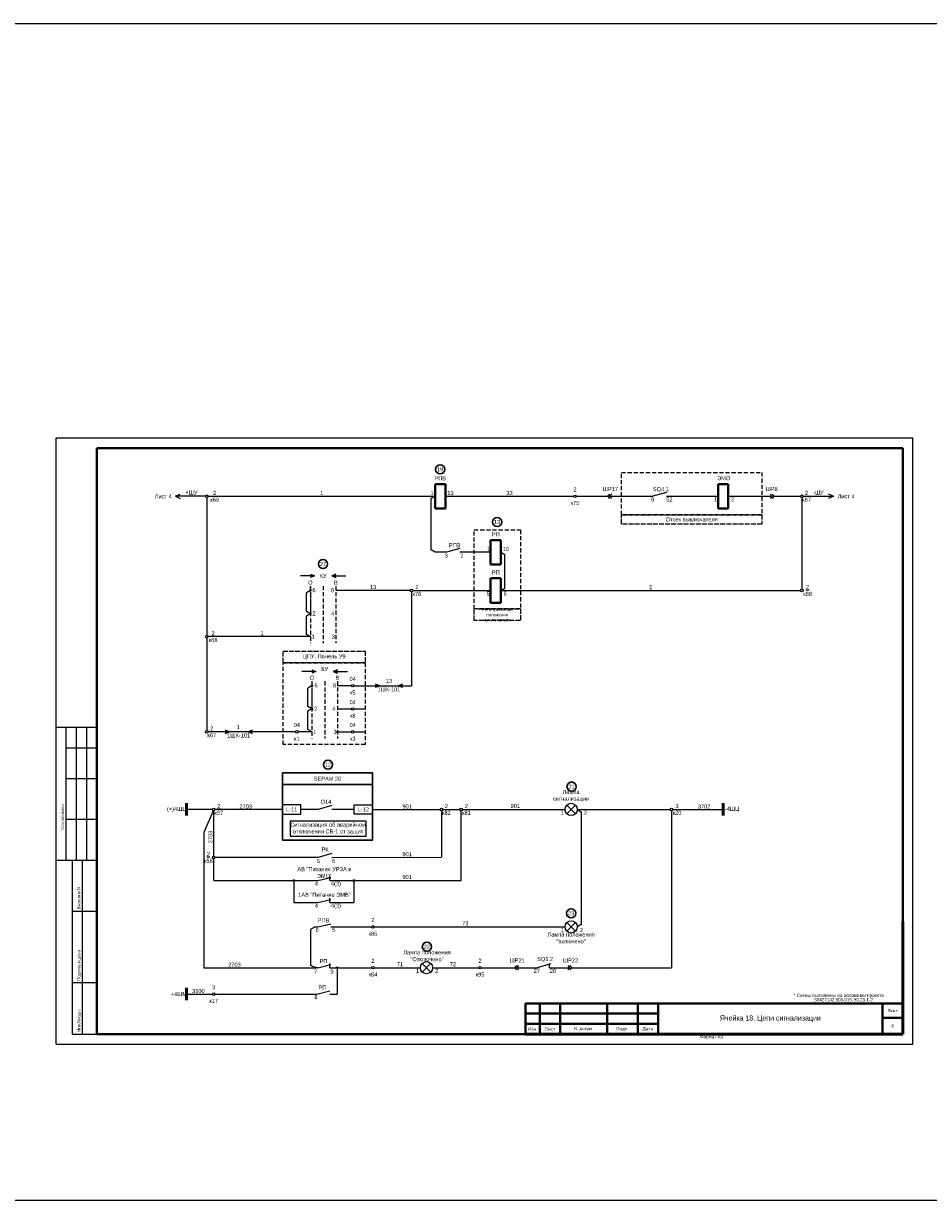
# Model space of a CAD drawing. Header units: millimetres. Extents: x 7700 to 12777, y -2533 to 2568.
# Tile 39 of 74: x 9898 to 10342, y -224 to 352. Entities that reach past the tile are written whole.
import ezdxf
from ezdxf.enums import TextEntityAlignment as Align

# ---------------------------------------------------------------- set-up
doc = ezdxf.new("R2010")
doc.units = ezdxf.units.MM
doc.linetypes.add('ACAD_ISO02W100', pattern=[15, 12, -3])
doc.linetypes.add('JIS_02_2.0', pattern=[3, 2, -1])
doc.layers.add('основная 0.5', color=7, linetype='Continuous', lineweight=50)
doc.styles.add('SIMPLEX', font='txt', dxfattribs={"height": 5})

msp = doc.modelspace()

# ---------------------------------------------------------------- hatches: boundary and pattern name
h = msp.add_hatch(color=256)
h.dxf.hatch_style = 1
h.paths.add_polyline_path([(10038.6, 80.73), (10040.61, 81.59), (10038.6, 82.44)])
h = msp.add_hatch(color=256)
h.dxf.hatch_style = 1
h.paths.add_polyline_path([(10051.1, 80.73), (10049.1, 81.59), (10051.1, 82.44)])
h = msp.add_hatch(color=256)
h.dxf.hatch_style = 1
h.paths.add_polyline_path([(10039.32, 33.86), (10041.33, 34.71), (10039.32, 35.57)])
h = msp.add_hatch(color=256)
h.dxf.hatch_style = 1
h.paths.add_polyline_path([(10051.82, 33.86), (10049.82, 34.71), (10051.82, 35.57)])
h = msp.add_hatch(color=256)
h.dxf.hatch_style = 1
h.paths.add_polyline_path([(10070.39, 26.86), (10072.61, 27.8), (10070.39, 28.75)])
h = msp.add_hatch(color=256)
h.dxf.hatch_style = 1
h.paths.add_polyline_path([(10083.82, 28.75), (10081.6, 27.8), (10083.82, 26.86)])
h = msp.add_hatch(color=256)
h.dxf.hatch_style = 1
h.paths.add_polyline_path([(9996.75, 4.24), (9998.97, 5.19), (9996.75, 6.14)])
h = msp.add_hatch(color=256)
h.dxf.hatch_style = 1
h.paths.add_polyline_path([(10010.18, 6.14), (10007.96, 5.19), (10010.18, 4.24)])
h = msp.add_hatch(color=256)
h.dxf.hatch_style = 1
h.paths.add_polyline_path([(10030.92, -67.66, 1), (10030.12, -67.66, 1)])
h = msp.add_hatch(color=256)
h.dxf.hatch_style = 1
h.paths.add_polyline_path([(10060.3, -67.66, 1), (10059.51, -67.66, 1)])
h = msp.add_hatch(color=256)
h.dxf.hatch_style = 1
h.paths.add_polyline_path([(10041.17, -90.37, 1), (10040.38, -90.37, 1)])
h = msp.add_hatch(color=256)
h.dxf.hatch_style = 1
h.paths.add_polyline_path([(10041.17, -110.33, 1), (10040.38, -110.33, 1)])
h = msp.add_hatch(color=256)
h.dxf.hatch_style = 1
h.paths.add_polyline_path([(10052.11, -110.33, 1), (10051.32, -110.33, 1)])

# ---------------------------------------------------------------- linework, layer by layer
for p, q in [((9913.95, -147.87), (9913.95, 149.18)), ((9913.95, 149.18), (10333.96, 149.18)), ((9913.95, -147.87), (9913.95, 149.18)), ((10333.96, -147.87), (10333.96, 149.18)), ((10333.96, -147.87), (10333.96, 149.18)), ((9972.41, 120.56), (9974.8, 121.64)), ((10213.07, 122.42), (10206.4, 120.56)), ((10294.93, 120.56), (10292.53, 121.64)), ((9987.23, 120.56), (9972.41, 120.56)), ((9972.41, 120.56), (9974.8, 119.48)), ((9987.89, 119.89), (9987.89, 52.47)), ((9988.55, 120.56), (10099.76, 120.56)), ((10099.76, 120.56), (10097.8, 119.42)), ((10097.83, 94.28), (10097.82, 119.43)), ((10104.76, 120.56), (10167.65, 120.56)), ((10168.91, 120.56), (10184.26, 120.56)), ((10185.29, 120.56), (10206.4, 120.56)), ((10213.07, 120.56), (10238.4, 120.56)), ((10220.7, 120.56), (10238.4, 120.56)), ((10243.4, 120.56), (10264.94, 120.56)), ((10265.97, 120.56), (10278.78, 120.56)), ((10279.45, 119.89), (10279.45, 75.08)), ((10294.93, 120.56), (10292.53, 119.48)), ((10099.8, 93.13), (10097.83, 94.28)), ((10105.26, 93.13), (10099.8, 93.13)), ((10111.93, 94.99), (10105.26, 93.13)), ((10126.96, 93.13), (10111.93, 93.13)), ((10131.96, 93.13), (10133.93, 91.99)), ((10133.93, 75.56), (10133.93, 91.99)), ((10040.61, 81.59), (10033.69, 81.59)), ((10038.6, 82.44), (10040.61, 81.59)), ((10040.61, 81.59), (10038.6, 80.73)), ((10051.1, 82.44), (10049.1, 81.59)), ((10049.1, 81.59), (10051.1, 80.73)), ((10049.1, 81.59), (10056.02, 81.59)), ((10038.6, 74.42), (10038.6, 76.58)), ((10131.96, 74.42), (10133.93, 75.56)), ((10038.6, 74.42), (10036.63, 73.27)), ((10036.63, 64.15), (10036.63, 73.27)), ((10087.54, 74.42), (10051.1, 74.42)), ((10088.17, 73.81), (10088.17, 27.8)), ((10088.8, 74.42), (10126.96, 74.42)), ((10131.96, 74.42), (10278.78, 74.42)), ((10038.6, 63.01), (10036.63, 64.15)), ((10038.6, 63.01), (10036.63, 61.87)), ((10036.64, 52.95), (10036.63, 61.87)), ((10038.61, 51.81), (10036.64, 52.95)), ((9987.89, 51.14), (9987.89, 5.86)), ((10038.61, 51.81), (9988.55, 51.81)), ((10041.33, 34.71), (10034.41, 34.71)), ((10039.32, 35.57), (10041.33, 34.71)), ((10041.33, 34.71), (10039.32, 33.86)), ((10051.82, 35.57), (10049.82, 34.71)), ((10049.82, 34.71), (10051.82, 33.86)), ((10049.82, 34.71), (10056.74, 34.71)), ((10039.39, 27.8), (10037.42, 26.65)), ((10037.42, 17.53), (10037.42, 26.65)), ((10070.39, 28.75), (10072.61, 27.8)), ((10072.61, 27.8), (10070.39, 26.86)), ((10081.6, 27.8), (10083.82, 28.75)), ((10083.82, 26.86), (10081.6, 27.8)), ((10039.39, 16.39), (10037.42, 17.53)), ((10039.39, 16.39), (10037.42, 15.25)), ((10037.43, 6.33), (10037.42, 15.25)), ((9933.95, 7.37), (9913.95, 7.37)), ((9918.95, -57.63), (9918.95, 7.37)), ((9923.95, -57.63), (9923.95, 7.37)), ((9928.95, -57.63), (9928.95, 7.37)), ((9996.75, 6.14), (9998.97, 5.19)), ((10007.96, 5.19), (10010.18, 6.14)), ((10039.4, 5.19), (10037.43, 6.33)), ((9998.97, 5.19), (9996.75, 4.24)), ((10010.18, 4.24), (10007.96, 5.19)), ((10031.31, 5.19), (10011.83, 5.19)), ((10039.4, 5.19), (10032.57, 5.19)), ((10051.88, 5.19), (10058.71, 5.19)), ((10059.96, 5.19), (10065.5, 5.19)), ((9918.95, -2.63), (9933.95, -2.63)), ((9918.95, -17.63), (9933.95, -17.63)), ((9990.58, -32.82), (9977.81, -32.82)), ((9991.21, -55.7), (9991.21, -33.45)), ((10024.95, -32.82), (9991.84, -32.82)), ((10042.49, -32.79), (10033.95, -32.82)), ((10049.16, -30.93), (10042.49, -32.79)), ((10060.07, -32.8), (10049.16, -32.79)), ((10069.07, -32.82), (10102.18, -32.82)), ((10102.81, -33.45), (10102.81, -56.27)), ((10103.44, -32.82), (10111.92, -32.82)), ((10103.44, -32.82), (10111.92, -32.82)), ((10112.55, -67.59), (10112.55, -33.45)), ((10113.17, -32.82), (10116.08, -32.82)), ((10113.17, -32.82), (10163.41, -32.82)), ((10169.41, -32.82), (10214.97, -32.82)), ((10171.38, -33.97), (10171.38, -89.23)), ((10215.6, -33.45), (10215.6, -110.33)), ((10216.23, -32.82), (10240.98, -32.82)), ((9918.95, -37.63), (9933.95, -37.63)), ((9986.35, -44.15), (9986.35, -110.33)), ((9913.95, -57.63), (9933.95, -57.63)), ((9921.95, -142.82), (9921.95, -57.63)), ((9926.83, -142.82), (9926.83, -57.63)), ((9991.21, -67.66), (9991.21, -56.96)), ((10042.49, -56.33), (9991.84, -56.33)), ((10049.16, -54.47), (10042.49, -56.33)), ((10049.16, -56.33), (10102.81, -56.27)), ((9991.21, -67.66), (10042.32, -67.66)), ((10030.52, -67.66), (10030.52, -78.45)), ((10048.11, -67.66), (10112.55, -67.59)), ((10059.9, -67.66), (10059.9, -78.45)), ((10030.52, -78.45), (10042.32, -78.45)), ((10048.11, -78.45), (10059.9, -78.45)), ((9921.95, -82.63), (9933.95, -82.63)), ((10040.44, -90.57), (10038.81, -91.51)), ((10038.81, -109.19), (10038.81, -91.51)), ((10041.17, -90.37), (10042.32, -90.37)), ((10048.67, -90.37), (10068.62, -90.37)), ((10069.88, -90.37), (10163.41, -90.37)), ((10140.8, -90.37), (10163.41, -90.37)), ((10040.44, -110.13), (10038.81, -109.19)), ((10156.39, -108.47), (10149.72, -110.33)), ((10155.72, -110.33), (10155.72, -108.29)), ((9986.35, -110.33), (10040.38, -110.33)), ((10042.32, -110.33), (10041.17, -110.33)), ((10048.11, -110.33), (10052.28, -110.33)), ((10052.28, -110.33), (10068.62, -110.33)), ((10069.88, -110.33), (10092.5, -110.33)), ((10098.5, -110.33), (10121.11, -110.33)), ((10122.37, -110.33), (10138.61, -110.33)), ((10139.64, -110.33), (10149.72, -110.33)), ((10155.72, -110.33), (10165.8, -110.33)), ((10166.83, -110.33), (10215.6, -110.33)), ((9921.95, -117.63), (9933.95, -117.63)), ((9977.81, -123.27), (9990.58, -123.27)), ((9991.84, -123.27), (10041.76, -123.27)), ((10048.11, -123.28), (10051.72, -123.27)), ((9921.95, -142.82), (9933.95, -142.82)), ((9913.95, -147.87), (10333.96, -147.87))]:
    msp.add_line(p, q)
at = {"lineweight": 40}
for p, q in [((9933.95, 144.18), (10329.05, 144.18)), ((10329.05, 144.18), (10329.05, -142.82)), ((10104.76, 126.56), (10099.76, 126.56)), ((10099.76, 126.56), (10099.76, 114.56)), ((10104.76, 114.56), (10104.76, 126.56)), ((10243.4, 126.56), (10238.4, 126.56)), ((10238.4, 126.56), (10238.4, 114.56)), ((10243.4, 114.56), (10243.4, 126.56)), ((10104.76, 114.56), (10099.76, 114.56)), ((10243.4, 114.56), (10238.4, 114.56)), ((10131.96, 99.13), (10126.96, 99.13)), ((10126.96, 99.13), (10126.96, 87.13)), ((10131.96, 87.13), (10131.96, 99.13)), ((10131.96, 87.13), (10126.96, 87.13)), ((10131.96, 80.42), (10126.96, 80.42)), ((10126.96, 80.42), (10126.96, 68.42)), ((10131.96, 68.42), (10131.96, 80.42)), ((10131.96, 68.42), (10126.96, 68.42)), ((10144.05, -127.83), (10209.05, -127.83)), ((10319.05, -127.82), (10319.05, -142.82)), ((10144.05, -132.83), (10209.05, -132.83)), ((10144.05, -137.83), (10209.05, -137.83)), ((10319.05, -134.82), (10329.05, -134.82)), ((9933.95, -142.82), (10329.05, -142.82))]:
    msp.add_line(p, q, dxfattribs=at)
at = {"linetype": 'Continuous', "lineweight": 40}
msp.add_line((9933.95, 144.18), (9933.95, -142.82), dxfattribs=at)
at = {"color": 7}
for p, q in [((10280.11, 120.56), (10294.93, 120.56)), ((10058.71, 27.8), (10051.88, 27.8)), ((10059.96, 27.8), (10088.17, 27.8)), ((10051.88, 16.39), (10058.71, 16.39)), ((10059.96, 16.39), (10065.5, 16.39)), ((10026.42, 5.19), (9988.55, 5.19)), ((9990.96, -33.45), (9986.35, -44.15)), ((10169.41, -32.82), (10171.38, -33.97)), ((10042.32, -67.66), (10048.67, -66.14)), ((10048.11, -67.66), (10048.11, -65.57)), ((10042.32, -78.45), (10048.67, -76.93)), ((10048.11, -78.45), (10048.11, -76.36)), ((10042.32, -90.37), (10048.67, -88.85)), ((10171.38, -89.23), (10169.41, -90.37)), ((10042.32, -110.33), (10048.67, -108.81)), ((10048.11, -110.33), (10048.11, -108.24)), ((10041.76, -123.27), (10048.11, -121.75))]:
    msp.add_line(p, q, dxfattribs=at)
at = {"linetype": 'JIS_02_2.0'}
for p, q in [((10038.6, 76.58), (10038.6, 67.78)), ((10038.6, 76.58), (10038.6, 63.01)), ((10044.85, 76.58), (10044.85, 48.62)), ((10051.1, 76.58), (10051.1, 48.62)), ((10038.6, 72.78), (10038.6, 48.62)), ((10039.39, 29.96), (10039.39, 16.4)), ((10045.64, 29.96), (10045.64, 2)), ((10051.88, 29.96), (10051.88, 2)), ((10039.39, 26.17), (10039.39, 2))]:
    msp.add_line(p, q, dxfattribs=at)
at = {"linetype": 'Continuous'}
for p, q in [((9933.95, -1.81), (9933.95, -21.81)), ((9933.95, -41.81), (9933.95, -61.81))]:
    msp.add_line(p, q, dxfattribs=at)
at = {"color": 1, "lineweight": 50}
for p, q in [((9977.81, -29.82), (9977.81, -35.82)), ((9977.81, -120.27), (9977.81, -126.27))]:
    msp.add_line(p, q, dxfattribs=at)
at = {"color": 2}
for p, q in [((10168.54, -34.94), (10164.29, -30.71)), ((10164.31, -34.96), (10168.52, -30.69))]:
    msp.add_line(p, q, dxfattribs=at)
at = {"color": 5, "lineweight": 50}
msp.add_line((10240.98, -35.82), (10240.98, -29.82), dxfattribs=at)
at = {"color": 1}
for p, q in [((10168.54, -92.49), (10164.29, -88.26)), ((10164.31, -92.51), (10168.52, -88.24))]:
    msp.add_line(p, q, dxfattribs=at)
at = {"color": 3}
for p, q in [((10097.62, -112.45), (10093.37, -108.21)), ((10093.39, -112.47), (10097.6, -108.19))]:
    msp.add_line(p, q, dxfattribs=at)
at = {"color": 2}
msp.add_lwpolyline([(7699.67, 352.14), (11847.35, 352.14), (11847.35, -224.35), (7699.67, -224.35)], close=True, dxfattribs=at)
at = {"color": 32, "linetype": 'JIS_02_2.0', "true_color": 0xcd6928}
for points in [[(10191.08, 132.23), (10259.91, 132.23), (10259.91, 111.52), (10191.08, 111.52)], [(10025.19, 39.06), (10065.5, 39.06), (10065.5, -1), (10025.19, -1)]]:
    msp.add_lwpolyline(points, close=True, dxfattribs=at)
for points in [[(10185.29, 121.59), (10184.26, 120.56), (10185.29, 119.52)], [(10186.33, 121.59), (10185.29, 120.56), (10186.33, 119.52)], [(10263.9, 121.59), (10264.94, 120.56), (10263.9, 119.52)], [(10264.94, 121.59), (10265.97, 120.56), (10264.94, 119.52)], [(10139.64, -109.3), (10138.61, -110.33), (10139.64, -111.36)], [(10140.67, -109.3), (10139.64, -110.33), (10140.67, -111.36)], [(10164.76, -109.3), (10165.8, -110.33), (10164.76, -111.36)], [(10165.8, -109.3), (10166.83, -110.33), (10165.8, -111.36)], [(10051.72, -110.33), (10051.72, -123.27)]]:
    msp.add_lwpolyline(points)
at = {"color": 32, "linetype": 'ACAD_ISO02W100', "ltscale": 0.2, "true_color": 0xcd6928}
for points in [[(10191.08, 111.52), (10191.08, 111.52), (10259.91, 111.52), (10259.91, 106.93), (10191.08, 106.93), (10191.08, 111.52)], [(10025.19, 44.74), (10025.19, 44.74), (10065.5, 44.74), (10065.5, 39.06), (10025.19, 39.06), (10025.19, 44.74)]]:
    msp.add_lwpolyline(points, dxfattribs=at)
at = {"linetype": 'JIS_02_2.0'}
msp.add_lwpolyline([(10118.87, 104.08), (10141.54, 104.08), (10141.54, 65.4), (10118.87, 65.4)], close=True, dxfattribs=at)
at = {"const_width": 0.5}
for points in [[(10038.23, 74.42, -1), (10038.98, 74.42, -1)], [(10038.23, 63.01, -1), (10038.98, 63.01, -1)], [(10039.01, 27.8, -1), (10039.76, 27.8, -1)], [(10039.01, 16.4, -1), (10039.76, 16.4, -1)], [(10051.51, 5.19, 1), (10052.26, 5.19, 1)]]:
    msp.add_lwpolyline(points, format="xyb", close=True, dxfattribs=at)
at = {"linetype": 'ACAD_ISO02W100', "ltscale": 0.2}
msp.add_lwpolyline([(10120.44, 65.4), (10120.44, 65.4), (10141.54, 65.4), (10141.54, 59.71), (10118.87, 59.71), (10118.87, 65.4)], dxfattribs=at)
at = {"lineweight": 30}
msp.add_lwpolyline([(10024.95, -14.9), (10024.95, -14.9), (10069.07, -14.9), (10069.07, -20.59), (10024.95, -20.59), (10024.95, -14.9)], dxfattribs=at)
msp.add_lwpolyline([(10024.95, -20.59), (10069.07, -20.59), (10069.07, -47.87), (10024.95, -47.87)], close=True, dxfattribs=at)
for points in [[(10024.95, -35.07), (10033.95, -35.07), (10033.95, -30.57), (10024.95, -30.57)], [(10069.07, -35.07), (10060.07, -35.07), (10060.07, -30.57), (10069.07, -30.57)], [(10028.64, -45.93), (10065.86, -45.93), (10065.86, -38.51), (10028.64, -38.51)]]:
    msp.add_lwpolyline(points, close=True)
for centre in [(10102.19, 133.77), (10130.14, 107.97), (10044.78, 87.4), (10047.22, -10.88), (10166.62, -21.63), (10166.41, -83.71), (10095.71, -100.04)]:
    msp.add_circle(centre, 2.25, dxfattribs=at)
for centre, radius in [((9987.89, 120.56), 0.663), ((10168.28, 120.56), 0.629), ((10279.45, 120.56), 0.663), ((10088.17, 74.42), 0.629), ((10279.45, 74.42), 0.663), ((9987.89, 51.81), 0.663), ((9987.89, 5.19), 0.663), ((10031.94, 5.19), 0.629), ((10059.34, 5.19), 0.629), ((9991.21, -32.82), 0.629), ((10102.81, -32.82), 0.629), ((10112.55, -32.82), 0.629), ((10166.41, -32.82), 3), ((10215.6, -32.82), 0.629), ((9991.21, -56.33), 0.629), ((10030.52, -67.66), 0.396), ((10059.9, -67.66), 0.396), ((10069.25, -90.37), 0.629), ((10166.41, -90.37), 3), ((10095.5, -110.33), 3), ((10040.78, -110.33), 0.396), ((10051.72, -110.33), 0.396), ((10069.25, -110.33), 0.629), ((10121.74, -110.33), 0.629), ((9991.21, -123.27), 0.629)]:
    msp.add_circle(centre, radius)
at = {"color": 7}
for centre in [(10059.34, 27.8), (10059.34, 16.39)]:
    msp.add_circle(centre, 0.629, dxfattribs=at)
at = {"layer": 'основная 0.5'}
for p, q in [((10329.05, -142.82), (10329.05, -87.82)), ((10144.05, -142.82), (10329.05, -142.82))]:
    msp.add_line(p, q, dxfattribs=at)
at = {"layer": 'основная 0.5', "lineweight": 40}
for p, q in [((10144.05, -127.83), (10144.05, -142.82)), ((10151.05, -142.82), (10151.05, -127.83)), ((10161.05, -142.82), (10161.05, -127.83)), ((10184.05, -142.82), (10184.05, -127.83)), ((10199.05, -142.82), (10199.05, -127.83)), ((10209.05, -142.82), (10209.05, -127.82)), ((10209.05, -127.82), (10329.05, -127.82))]:
    msp.add_line(p, q, dxfattribs=at)

# ---------------------------------------------------------------- texts
at = {"color": 7, "style": 'SIMPLEX'}
for s, p in [('14', (10097.5, 121.19)), ('13', (10105.7, 121.12)), ('SQ4.1', (10206.49, 123.07)), ('9', (10205.57, 118)), ('52', (10213, 118)), ('1', (10236.43, 118.1)), ('2', (10244.74, 118.1)), ('3', (10104.44, 90.47)), ('РПВ', (10106.54, 95.64)), ('2', (10112.07, 90.46)), ('1', (10125.22, 93.76)), ('10', (10132.9, 93.69)), ('5', (10124.98, 71.96)), ('6', (10133.29, 71.96)), ('1', (10161.32, -35.39)), ('2', (10172.69, -35.38)), ('РК', (10044.06, -53.44)), ('5', (10041.75, -59.09)), ('6', (10049.18, -59.09)), ('4', (10040.76, -70.16)), ('4(3)', (10048.65, -70.15)), ('4', (10040.76, -80.93)), ('4(3)', (10048.65, -80.93)), ('6', (10041.17, -92.85)), ('5', (10049.16, -92.86)), ('1', (10161.32, -92.94)), ('2', (10170.66, -92.92)), ('SQ1.2', (10149.74, -107.08)), ('7', (10040.33, -113.32)), ('9', (10048.39, -113.29)), ('1', (10090.4, -112.89)), ('2', (10099.75, -112.88)), ('27', (10148.04, -112.89)), ('28', (10155.93, -112.9)), ('8', (10040.55, -125.75))]:
    msp.add_text(s, height=2, dxfattribs=at).set_placement(p)
at = {"color": 4, "style": 'SIMPLEX'}
for p in [(10077.07, 25.02), (10003.43, 2.41)]:
    msp.add_text('1ШК-101', height=2, rotation=360, dxfattribs=at).set_placement(p, align=Align.CENTER)
at = {"linetype": 'Continuous', "style": 'SIMPLEX'}
for s, p in [('Согласовано', (9917.78, -42.76)), ('Взам.инв.N', (9925.78, -81.76)), ('Подпись и дата', (9925.78, -116.76)), ('Инв.Nподл.', (9925.78, -141.76))]:
    msp.add_text(s, height=1.5, rotation=90, dxfattribs=at).set_placement(p)
at = {"attachment_point": 5, "style": 'SIMPLEX'}
for s, insert, char_height, width in [('19', (10102.19, 133.77), 2, 4.3874), ('27', (10044.78, 87.4), 2, 4.3874), ('Реле фиксации положения выключателя', (10130.2, 62.55), 1.5, 22.6735), ('12', (10047.22, -10.88), 2, 4.3874), ('21', (10166.62, -21.63), 2, 4.3874), ('23', (10166.41, -83.71), 2, 4.3874), ('22', (10095.71, -100.04), 2, 4.3874)]:
    msp.add_mtext(s, dxfattribs=dict(at, insert=insert, char_height=char_height, width=width))
at = {"color": 7, "char_height": 2, "attachment_point": 5, "style": 'SIMPLEX'}
for s, insert, width in [('РПВ', (10102.26, 129.38), 4.2399), ('ЭМО', (10241.17, 129.41), 4.8313), ('Лист 4', (9966.5, 120.56), 9.0099), ('+ШУ', (9980.28, 122.4), 9.0099), ('2{\\L\\P\\pt8;}к69', (9991.68, 120.56), 4.2399), ('1', (10044.16, 122.18), 4.8313), ('33', (10136.21, 122.18), 4.8313), ('2\\P\\Pк75', (10168.28, 120.56), 4.8313), ('ШР17', (10185.58, 124.1), 4.8313), ('ШР8', (10264.65, 124.1), 4.8313), ('\\pt8;2\\Pк87', (10281.79, 120.56), 4.8313), ('-ШУ', (10287.52, 122.4), 9.0099), ('Лист 4', (10301.23, 120.56), 9.0099), ('Отсек выключателя ', (10225.49, 109.22), 68.8322), ('РП', (10129.46, 101.95), 4.8313), ('КУ', (10044.86, 81.6), 4.2399), ('РП', (10129.46, 83.24), 4.2399), ('О', (10038.6, 78.29), 4.2399), ('6', (10040.37, 74.56), 4.2399), ('8', (10049.47, 74.55), 4.2399), ('В', (10051.09, 78.28), 4.2399), ('13', (10069.32, 76.15), 4.2399), ('2\\Pк76', (10090.81, 74.42), 4.2399), ('2', (10205.37, 76.04), 4.8313), ('\\pt8;{\\L2\\P}к88', (10282.28, 74.42), 4.8313), ('2', (10040.37, 63.16), 4.2399), ('4', (10049.47, 63.14), 4.2399), ('2{\\L\\P\\pt8;}к68', (9990.91, 51.81), 4.2399), ('1', (10014.92, 53.54), 4.2399), ('1', (10039.96, 51.75), 4.2399), ('3', (10049.85, 51.8), 4.2399), ('ЦПУ. Панель У9', (10045.34, 41.9), 40.317), ('КУ', (10045.58, 35.93), 4.8313), ('О', (10039.34, 31.67), 4.8313), ('6', (10041.38, 27.95), 4.8313), ('8', (10050.48, 27.94), 4.8313), ('В', (10051.83, 31.67), 4.8313), ('04\\P\\Pк5', (10059.34, 27.8), 4.8313), ('13', (10077.1, 30.13), 4.8313), ('2', (10041.16, 16.54), 4.8313), ('4', (10050.12, 16.54), 4.8313), ('04\\P\\Pк8', (10059.34, 16.39), 4.8313), ('2{\\L\\P\\pt8;}к67', (9990.24, 5.19), 4.2399), ('1', (10003.22, 7.51), 4.8313), ('04\\P\\Pк1', (10031.94, 5.19), 4.8313), ('1', (10040.75, 5.14), 4.8313), ('3', (10050.63, 5.19), 4.8313), ('04\\P\\Pк3', (10059.34, 5.19), 4.8313), ('{\\C256;SEPAM 20}', (10047.01, -17.74), 44.125), ('О14', (10046.23, -29.07), 4.8313), ('Лампа сигнализации', (10166.41, -26.19), 21.2664), ('(+)4ШЦ', (9973.09, -32.86), 9.4357), ('{\\L2}\\Pк57', (9993.71, -32.82), 4.8313), ('2703', (10006.9, -31.36), 4.8313), ('L-11', (10029.45, -32.82), 9), ('L-12', (10064.57, -32.82), 9), ('901', (10086.02, -31.36), 4.8313), ('2\\Pк82', (10105.24, -32.82), 4.8313), ('2\\Pк81', (10115.06, -32.82), 4.8313), ('901', (10139.06, -31.1), 4.8313), ('3\\Pк20', (10218.31, -32.82), 4.8313), ('3702', (10231.56, -31.36), 4.8313), ('-4ШЦ', (10245.27, -32.82), 8.5732), ('Сигнализация об аварийном отключении СВ-1 от защит', (10047.25, -42.22), 37.2194), ('{\\L2\\P}к58', (9988.58, -56.33), 4.8313), ('901', (10086.02, -54.77), 4.8313), ('АВ "Питание УРЗА и ЭМО"', (10045.49, -63.74), 29.9835), ('901', (10086.02, -65.92), 4.8313), ('1АВ "Питание ЭМВ"', (10045.49, -74.64), 29.9835), ('РПВ', (10045.03, -87.14), 4.8313), ('2\\P\\Pк85', (10069.25, -90.37), 4.8313), ('73', (10114.55, -88.64), 4.8313), ('Лампа положения "включено"', (10166.41, -95.78), 31.2144), ('Лампа положения "Отключено"', (10095.75, -104.51), 32.4189), ('2703', (10001.41, -108.86), 4.8313), ('РП', (10045.03, -107.1), 4.8313), ('2\\P\\Pк84', (10069.25, -110.33), 4.8313), ('71', (10082.53, -108.6), 4.8313), ('72', (10108.46, -108.6), 4.8313), ('2\\P\\Pк95', (10121.74, -110.33), 4.8313), ('ШР21', (10139.93, -106.79), 4.8313), ('ШР22', (10166.08, -106.79), 4.8313), ('3100', (9983.71, -121.8), 4.8313), ('3\\P\\Pк17', (9991.21, -123.27), 4.8313), ('РП', (10044.47, -120.04), 4.8313), ('+4ШМ', (9974.16, -123.27), 7.3044)]:
    msp.add_mtext(s, dxfattribs=dict(at, insert=insert, width=width))
at = {"insert": (10130.14, 107.97), "char_height": 2, "width": 4.3874, "attachment_point": 5, "rotation": 359.99998, "style": 'SIMPLEX'}
msp.add_mtext('13', dxfattribs=at)
at = {"color": 7, "insert": (9989.61, -46.34), "char_height": 2, "width": 4.8313, "attachment_point": 5, "rotation": 90, "style": 'SIMPLEX'}
msp.add_mtext('2703', dxfattribs=at)
at = {"lineweight": 35, "attachment_point": 5, "line_spacing_factor": 0.8, "style": 'SIMPLEX'}
for s, insert, char_height, width in [('\\pi-4.8,l6.4,t6.4;*^IСхемы выполнены на основании проекта 59427142.903.015.Э0.23.1-2', (10296.73, -124.95), 1.6, 63.5643), ('{\\Fromans|c204;Лист}', (10324.05, -131.32), 1.6, 10), ('Ячейка 18. Цепи сигнализации ', (10264.05, -135.32), 2.5, 110), ('{\\Fromans|c204;6}', (10324.05, -138.82), 1.6, 10), ('{\\Fromans|c204;Изм.}', (10147.55, -140.32), 1.6, 7), ('{\\Fromans|c204;Лист}', (10156.05, -140.32), 1.6, 10), ('{\\Fromans|c0;N \\Fromans|c204;докум.}', (10172.55, -140.32), 1.6, 23), ('{\\Fromans|c204;Подп.}', (10191.55, -140.32), 1.6, 15), ('{\\Fromans|c204;Дата}', (10204.05, -140.32), 1.6, 10)]:
    msp.add_mtext(s, dxfattribs=dict(at, insert=insert, char_height=char_height, width=width))
at = {"lineweight": 30, "insert": (10229.65, -143.35), "char_height": 1.6, "attachment_point": 1, "style": 'SIMPLEX'}
msp.add_mtext_dynamic_manual_height_columns('Формат А3', width=45.8537, gutter_width=12.5, heights=[0], dxfattribs=at)

doc.saveas('drawing.dxf')
